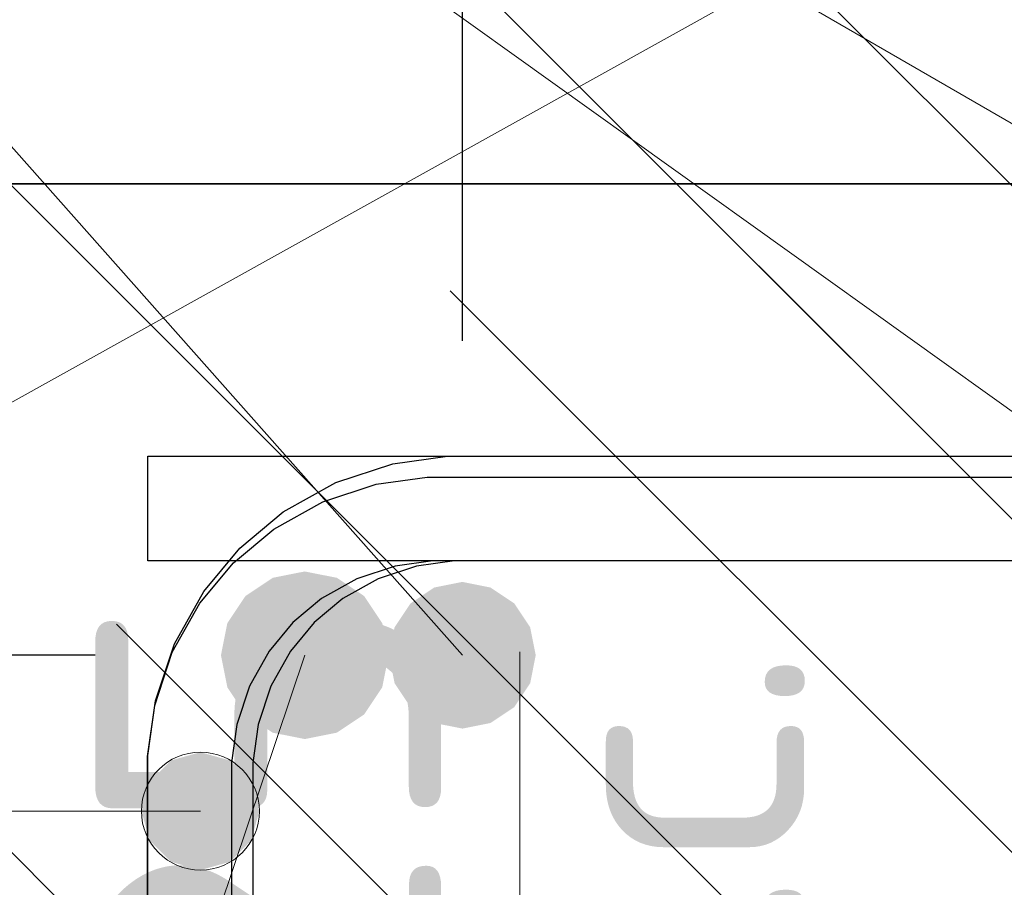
# Model space of a CAD drawing. Header units: metres. Extents: x -38 to 114, y -15 to 21.
# Tile 122 of 244: x 72.2129 to 72.3069, y 3.3248 to 3.4076. Entities that reach past the tile are written whole.
import ezdxf

# ---------------------------------------------------------------- set-up
doc = ezdxf.new("R2010")
doc.units = ezdxf.units.M
doc.header["$PDMODE"] = 65
for name, color, linetype, lineweight in [('XR$3$Арм.стержн.горизонт. 1', 180, 'Continuous', 35), ('XR$3$Размерная линия_ общее', 7, 'Continuous', 13), ('XR$4$Арм. стержнями верхней зоны', 180, 'Continuous', 35), ('XR$4$Арм.стержн. Арматура края', 96, 'Continuous', 35), ('XR$4$Арм.стержн. Доп. арматура', 180, 'Continuous', 35), ('XR$4$Арм.стержн. Хомут', 240, 'Continuous', 35), ('XR$4$Арм.стержн.горизонт. 1', 180, 'Continuous', 35), ('XR$4$Размерная линия (1)', 7, 'Continuous', 13), ('XR$6$Арм. стержнями верхней зоны', 180, 'Continuous', 35), ('XR$6$Арм.стержн. Арматура края', 96, 'Continuous', 35), ('XR$6$Арм.стержн. Доп. арматура', 180, 'Continuous', 35), ('XR$6$Арм.стержн. Хомут', 240, 'Continuous', 35), ('XR$6$Арм.стержн.горизонт. 1', 180, 'Continuous', 35), ('XR$6$Размерная линия (1)', 7, 'Continuous', 13)]:
    doc.layers.add(name, color=color, linetype=linetype, lineweight=lineweight)
doc.styles.add('ISOCPEUR', font='txt')
doc.dimstyles.new('DIMSTYLE_11', dxfattribs={"dimtxt": 0.033, "dimasz": 0.0375, "dimexe": 0, "dimexo": 0, "dimgap": 0.0165, "dimtad": 2, "dimdec": 0, "dimlfac": 1000, "dimrnd": 1, "dimzin": 12, "dimdsep": 46, "dimtxsty": 'ISOCPEUR', "dimblk1": 'ALL_ML_STRICH', "dimblk2": 'ALL_ML_STRICH', "dimsah": 1, "dimcen": 0, "dimclrd": 7, "dimclre": 256, "dimclrt": 7, "dimadec": 0, "dimazin": 0, "dimtfac": 1, "dimtdec": 0, "dimtix": 1, "dimtmove": 2, "dimatfit": 3, "dimfxl": 0, "dimtvp": 1.2, "dimtzin": 0, "dimlwd": 0, "dimlwe": -3, "dimarcsym": 0})
doc.dimstyles.new('DIMSTYLE_12', dxfattribs={"dimtxt": 0.03, "dimasz": 0.03, "dimexe": 0, "dimexo": 0, "dimgap": 0.015, "dimtad": 2, "dimdec": 0, "dimlfac": 1000, "dimrnd": 1, "dimzin": 12, "dimdsep": 46, "dimtxsty": 'ISOCPEUR', "dimblk1": 'ALL_ML_STRICH', "dimblk2": 'ALL_ML_STRICH', "dimsah": 1, "dimcen": 0, "dimclrd": 7, "dimclre": 256, "dimclrt": 7, "dimadec": 0, "dimazin": 0, "dimtfac": 1, "dimtdec": 0, "dimtix": 1, "dimtmove": 2, "dimatfit": 3, "dimfxl": 0, "dimtzin": 0, "dimlwd": 0, "dimlwe": -3, "dimarcsym": 0})
doc.dimstyles.new('DIMSTYLE_14', dxfattribs={"dimtxt": 0.03, "dimasz": 0.03, "dimexe": 0, "dimexo": 0, "dimgap": 0.015, "dimtad": 2, "dimdec": 0, "dimlfac": 1000, "dimrnd": 1, "dimzin": 12, "dimdsep": 46, "dimtxsty": 'ISOCPEUR', "dimblk1": 'ALL_ML_STRICH', "dimblk2": 'ALL_ML_STRICH', "dimsah": 1, "dimcen": 0, "dimclrd": 7, "dimclre": 256, "dimclrt": 7, "dimadec": 0, "dimazin": 0, "dimtfac": 1, "dimtdec": 0, "dimtix": 1, "dimtmove": 2, "dimatfit": 3, "dimfxl": 0, "dimtvp": 1.2, "dimtzin": 0, "dimlwd": 0, "dimlwe": -3, "dimarcsym": 0})
doc.dimstyles.new('DIMSTYLE_23', dxfattribs={"dimtxt": 0.03, "dimasz": 0.03, "dimexe": 0, "dimexo": 0, "dimgap": 0.015, "dimtad": 2, "dimdec": 0, "dimlfac": 1000, "dimrnd": 5, "dimzin": 12, "dimdsep": 46, "dimtxsty": 'ISOCPEUR', "dimblk1": 'ALL_ML_STRICH', "dimblk2": 'ALL_ML_STRICH', "dimsah": 1, "dimcen": 0, "dimclrd": 7, "dimclre": 256, "dimclrt": 7, "dimadec": 0, "dimazin": 0, "dimtfac": 1, "dimtdec": 0, "dimtix": 1, "dimtmove": 2, "dimatfit": 3, "dimfxl": 0, "dimtvp": 1.2, "dimtzin": 0, "dimlwd": 0, "dimlwe": -3, "dimarcsym": 0})
doc.dimstyles.new('DIMSTYLE_24', dxfattribs={"dimtxt": 0.03, "dimasz": 0.03, "dimexe": 0, "dimexo": 0, "dimgap": 0.015, "dimtad": 2, "dimdec": 0, "dimlfac": 1000, "dimrnd": 5, "dimzin": 12, "dimdsep": 46, "dimtxsty": 'ISOCPEUR', "dimblk1": 'ALL_ML_STRICH', "dimblk2": 'ALL_ML_STRICH', "dimsah": 1, "dimcen": 0, "dimclrd": 7, "dimclre": 256, "dimclrt": 7, "dimadec": 0, "dimazin": 0, "dimtfac": 1, "dimtdec": 0, "dimtix": 1, "dimtmove": 2, "dimatfit": 3, "dimfxl": 0, "dimtzin": 0, "dimlwd": 0, "dimlwe": -3, "dimarcsym": 0})
pattern_1 = [(135, (0, 0), (-0.031819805, -0.031819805), [0.4, -0.05, 0, -0.05]), (135, (-0.01591, -0.01591), (-0.031819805, -0.031819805), [0.8, -0.1, 0.1, -0.1])]

# ---------------------------------------------------------------- blocks, each defined once
blk = doc.blocks.new('ALL_ML_STRICH')
at = {"color": 0, "linetype": 'ByBlock', "lineweight": -2}
for p, q in [((0, -0.5), (0, 0.5)), ((-0.3, -0.3), (0.3, 0.3)), ((-1, 0), (0.5, 0))]:
    blk.add_line(p, q, dxfattribs=at)
blk = doc.blocks.new('*D96')
at = {"layer": 'DEFPOINTS', "color": 7, "linetype": 'Continuous', "lineweight": 13, "transparency": 33554687}
for p in [(72.22062, 3.283307), (72.22562, 3.258307), (72.260607, 3.258307)]:
    blk.add_point(p, dxfattribs=at)
at = {"layer": 'XR$3$Размерная линия_ общее', "color": 253, "linetype": 'Continuous', "lineweight": -2, "true_color": 0xa0a0a0, "transparency": 33554687}
for p, q in [((72.24062, 3.283307), (72.260607, 3.283307)), ((72.24562, 3.258307), (72.260607, 3.258307))]:
    blk.add_line(p, q, dxfattribs=at)
at = {"layer": 'XR$3$Размерная линия_ общее', "color": 7, "linetype": 'Continuous', "lineweight": -2, "transparency": 33554687}
blk.add_line((72.260607, 3.258307), (72.260607, 3.283307), dxfattribs=at)
at = {"layer": 'XR$3$Размерная линия_ общее', "color": 7, "linetype": 'Continuous', "lineweight": 13, "transparency": 33554687, "xscale": 0.0375, "yscale": 0.0375, "zscale": 0.0375}
for p, rotation in [((72.260607, 3.283307), 90), ((72.260607, 3.258307), 270)]:
    blk.add_blockref('ALL_ML_STRICH', p, dxfattribs=dict(at, rotation=rotation))
at = {"layer": 'XR$3$Размерная линия_ общее', "color": 7, "linetype": 'Continuous', "lineweight": 13, "transparency": 33554687, "insert": (72.260817, 3.303083), "char_height": 0.027, "width": 0.00135, "attachment_point": 1, "rotation": 90, "line_spacing_factor": 0.60241, "style": 'ISOCPEUR'}
blk.add_mtext('з.с.', dxfattribs=at)
at = {"layer": 'XR$3$Размерная линия_ общее', "color": 7, "linetype": 'Continuous', "lineweight": 13, "transparency": 33554687, "insert": (72.236607, 3.330032), "char_height": 0.033, "width": 0.066, "attachment_point": 5, "rotation": 90, "style": 'ISOCPEUR'}
blk.add_mtext('\\A1;{25}', dxfattribs=at)
blk = doc.blocks.new('*D292')
at = {"layer": 'DEFPOINTS', "color": 7, "linetype": 'Continuous', "lineweight": 13, "transparency": 33554687}
for p in [(72.200139, 3.479037), (72.200139, 3.391972), (72.255139, 3.356972)]:
    blk.add_point(p, dxfattribs=at)
at = {"layer": 'XR$4$Размерная линия (1)', "color": 9, "linetype": 'Continuous', "lineweight": -2, "true_color": 0xc7c7c7, "transparency": 33554687}
for p, q in [((72.200139, 3.411972), (72.200139, 3.479037)), ((72.255139, 3.376972), (72.255139, 3.479037))]:
    blk.add_line(p, q, dxfattribs=at)
at = {"layer": 'XR$4$Размерная линия (1)', "color": 7, "linetype": 'Continuous', "lineweight": -2, "transparency": 33554687}
blk.add_line((72.200139, 3.479037), (72.255139, 3.479037), dxfattribs=at)
at = {"layer": 'XR$4$Размерная линия (1)', "color": 7, "linetype": 'Continuous', "lineweight": 13, "transparency": 33554687, "xscale": 0.03, "yscale": 0.03, "zscale": 0.03, "rotation": 180}
blk.add_blockref('ALL_ML_STRICH', (72.200139, 3.479037), dxfattribs=at)
at = {"layer": 'XR$4$Размерная линия (1)', "color": 7, "linetype": 'Continuous', "lineweight": 13, "transparency": 33554687, "xscale": 0.03, "yscale": 0.03, "zscale": 0.03}
blk.add_blockref('ALL_ML_STRICH', (72.255139, 3.479037), dxfattribs=at)
at = {"layer": 'XR$4$Размерная линия (1)', "color": 7, "linetype": 'Continuous', "lineweight": 13, "transparency": 33554687, "insert": (72.281413, 3.552915), "char_height": 0.03, "width": 0.06, "attachment_point": 5, "style": 'ISOCPEUR'}
blk.add_mtext('\\A1;{55}', dxfattribs=at)
blk = doc.blocks.new('*D293')
at = {"layer": 'DEFPOINTS', "color": 7, "linetype": 'Continuous', "lineweight": 13, "transparency": 33554687}
for p in [(72.255139, 3.479037), (72.255139, 3.356972), (72.340063, 3.356972)]:
    blk.add_point(p, dxfattribs=at)
at = {"layer": 'XR$4$Размерная линия (1)', "color": 9, "linetype": 'Continuous', "lineweight": -2, "true_color": 0xc7c7c7, "transparency": 33554687}
for p, q in [((72.255139, 3.376972), (72.255139, 3.479037)), ((72.340063, 3.376972), (72.340063, 3.479037))]:
    blk.add_line(p, q, dxfattribs=at)
at = {"layer": 'XR$4$Размерная линия (1)', "color": 7, "linetype": 'Continuous', "lineweight": -2, "transparency": 33554687}
blk.add_line((72.255139, 3.479037), (72.340063, 3.479037), dxfattribs=at)
at = {"layer": 'XR$4$Размерная линия (1)', "color": 7, "linetype": 'Continuous', "lineweight": 13, "transparency": 33554687, "xscale": 0.03, "yscale": 0.03, "zscale": 0.03, "rotation": 180}
blk.add_blockref('ALL_ML_STRICH', (72.255139, 3.479037), dxfattribs=at)
at = {"layer": 'XR$4$Размерная линия (1)', "color": 7, "linetype": 'Continuous', "lineweight": 13, "transparency": 33554687, "xscale": 0.03, "yscale": 0.03, "zscale": 0.03}
blk.add_blockref('ALL_ML_STRICH', (72.340063, 3.479037), dxfattribs=at)
at = {"layer": 'XR$4$Размерная линия (1)', "color": 7, "linetype": 'Continuous', "lineweight": 13, "transparency": 33554687, "insert": (72.299101, 3.501537), "char_height": 0.03, "width": 0.06, "attachment_point": 5, "style": 'ISOCPEUR'}
blk.add_mtext('\\A1;{85}', dxfattribs=at)
blk = doc.blocks.new('*D584')
at = {"layer": 'DEFPOINTS', "color": 7, "linetype": 'Continuous', "lineweight": 13, "transparency": 33554687}
for p in [(72.240101, 3.346972), (72.154832, 3.226972), (72.240101, 3.226972)]:
    blk.add_point(p, dxfattribs=at)
at = {"layer": 'XR$4$Размерная линия (1)', "color": 9, "linetype": 'Continuous', "lineweight": -2, "true_color": 0xc7c7c7, "transparency": 33554687}
for p, q in [((72.220101, 3.346972), (72.154832, 3.346972)), ((72.220101, 3.226972), (72.154832, 3.226972))]:
    blk.add_line(p, q, dxfattribs=at)
at = {"layer": 'XR$4$Размерная линия (1)', "color": 7, "linetype": 'Continuous', "lineweight": -2, "transparency": 33554687}
blk.add_line((72.154832, 3.226972), (72.154832, 3.346972), dxfattribs=at)
at = {"layer": 'XR$4$Размерная линия (1)', "color": 7, "linetype": 'Continuous', "lineweight": 13, "transparency": 33554687, "xscale": 0.03, "yscale": 0.03, "zscale": 0.03}
for p, rotation in [((72.154832, 3.346972), 90), ((72.154832, 3.226972), 270)]:
    blk.add_blockref('ALL_ML_STRICH', p, dxfattribs=dict(at, rotation=rotation))
at = {"layer": 'XR$4$Размерная линия (1)', "color": 7, "linetype": 'Continuous', "lineweight": 13, "transparency": 33554687, "insert": (72.132332, 3.291472), "char_height": 0.03, "width": 0.09, "attachment_point": 5, "rotation": 90, "style": 'ISOCPEUR'}
blk.add_mtext('\\A1;{120}', dxfattribs=at)
blk = doc.blocks.new('*D585')
at = {"layer": 'DEFPOINTS', "color": 7, "linetype": 'Continuous', "lineweight": 13, "transparency": 33554687}
for p in [(72.200139, 3.391972), (72.154832, 3.346972), (72.240101, 3.346972)]:
    blk.add_point(p, dxfattribs=at)
at = {"layer": 'XR$4$Размерная линия (1)', "color": 9, "linetype": 'Continuous', "lineweight": -2, "true_color": 0xc7c7c7, "transparency": 33554687}
for p, q in [((72.180139, 3.391972), (72.154832, 3.391972)), ((72.220101, 3.346972), (72.154832, 3.346972))]:
    blk.add_line(p, q, dxfattribs=at)
at = {"layer": 'XR$4$Размерная линия (1)', "color": 7, "linetype": 'Continuous', "lineweight": -2, "transparency": 33554687}
blk.add_line((72.154832, 3.346972), (72.154832, 3.391972), dxfattribs=at)
at = {"layer": 'XR$4$Размерная линия (1)', "color": 7, "linetype": 'Continuous', "lineweight": 13, "transparency": 33554687, "xscale": 0.03, "yscale": 0.03, "zscale": 0.03}
for p, rotation in [((72.154832, 3.391972), 90), ((72.154832, 3.346972), 270)]:
    blk.add_blockref('ALL_ML_STRICH', p, dxfattribs=dict(at, rotation=rotation))
at = {"layer": 'XR$4$Размерная линия (1)', "color": 7, "linetype": 'Continuous', "lineweight": 13, "transparency": 33554687, "insert": (72.132432, 3.434257), "char_height": 0.03, "width": 0.06, "attachment_point": 5, "rotation": 90, "style": 'ISOCPEUR'}
blk.add_mtext('\\A1;{45}', dxfattribs=at)
blk = doc.blocks.new('*D670')
at = {"layer": 'DEFPOINTS', "color": 7, "linetype": 'Continuous', "lineweight": 13, "transparency": 33554687}
for p in [(72.200139, 3.479037), (72.200139, 3.391972), (72.255139, 3.356972)]:
    blk.add_point(p, dxfattribs=at)
at = {"layer": 'XR$6$Размерная линия (1)', "color": 9, "linetype": 'Continuous', "lineweight": -2, "true_color": 0xc7c7c7, "transparency": 33554687}
for p, q in [((72.200139, 3.411972), (72.200139, 3.479037)), ((72.255139, 3.376972), (72.255139, 3.479037))]:
    blk.add_line(p, q, dxfattribs=at)
at = {"layer": 'XR$6$Размерная линия (1)', "color": 7, "linetype": 'Continuous', "lineweight": -2, "transparency": 33554687}
blk.add_line((72.200139, 3.479037), (72.255139, 3.479037), dxfattribs=at)
at = {"layer": 'XR$6$Размерная линия (1)', "color": 7, "linetype": 'Continuous', "lineweight": 13, "transparency": 33554687, "xscale": 0.03, "yscale": 0.03, "zscale": 0.03, "rotation": 180}
blk.add_blockref('ALL_ML_STRICH', (72.200139, 3.479037), dxfattribs=at)
at = {"layer": 'XR$6$Размерная линия (1)', "color": 7, "linetype": 'Continuous', "lineweight": 13, "transparency": 33554687, "xscale": 0.03, "yscale": 0.03, "zscale": 0.03}
blk.add_blockref('ALL_ML_STRICH', (72.255139, 3.479037), dxfattribs=at)
at = {"layer": 'XR$6$Размерная линия (1)', "color": 7, "linetype": 'Continuous', "lineweight": 13, "transparency": 33554687, "insert": (72.281413, 3.552915), "char_height": 0.03, "width": 0.06, "attachment_point": 5, "style": 'ISOCPEUR'}
blk.add_mtext('\\A1;{55}', dxfattribs=at)
blk = doc.blocks.new('*D671')
at = {"layer": 'DEFPOINTS', "color": 7, "linetype": 'Continuous', "lineweight": 13, "transparency": 33554687}
for p in [(72.255139, 3.479037), (72.255139, 3.356972), (72.340063, 3.356972)]:
    blk.add_point(p, dxfattribs=at)
at = {"layer": 'XR$6$Размерная линия (1)', "color": 9, "linetype": 'Continuous', "lineweight": -2, "true_color": 0xc7c7c7, "transparency": 33554687}
for p, q in [((72.255139, 3.376972), (72.255139, 3.479037)), ((72.340063, 3.376972), (72.340063, 3.479037))]:
    blk.add_line(p, q, dxfattribs=at)
at = {"layer": 'XR$6$Размерная линия (1)', "color": 7, "linetype": 'Continuous', "lineweight": -2, "transparency": 33554687}
blk.add_line((72.255139, 3.479037), (72.340063, 3.479037), dxfattribs=at)
at = {"layer": 'XR$6$Размерная линия (1)', "color": 7, "linetype": 'Continuous', "lineweight": 13, "transparency": 33554687, "xscale": 0.03, "yscale": 0.03, "zscale": 0.03, "rotation": 180}
blk.add_blockref('ALL_ML_STRICH', (72.255139, 3.479037), dxfattribs=at)
at = {"layer": 'XR$6$Размерная линия (1)', "color": 7, "linetype": 'Continuous', "lineweight": 13, "transparency": 33554687, "xscale": 0.03, "yscale": 0.03, "zscale": 0.03}
blk.add_blockref('ALL_ML_STRICH', (72.340063, 3.479037), dxfattribs=at)
at = {"layer": 'XR$6$Размерная линия (1)', "color": 7, "linetype": 'Continuous', "lineweight": 13, "transparency": 33554687, "insert": (72.299101, 3.501537), "char_height": 0.03, "width": 0.06, "attachment_point": 5, "style": 'ISOCPEUR'}
blk.add_mtext('\\A1;{85}', dxfattribs=at)
blk = doc.blocks.new('*D952')
at = {"layer": 'DEFPOINTS', "color": 7, "linetype": 'Continuous', "lineweight": 13, "transparency": 33554687}
for p in [(72.240101, 3.346972), (72.154832, 3.226972), (72.240101, 3.226972)]:
    blk.add_point(p, dxfattribs=at)
at = {"layer": 'XR$6$Размерная линия (1)', "color": 9, "linetype": 'Continuous', "lineweight": -2, "true_color": 0xc7c7c7, "transparency": 33554687}
for p, q in [((72.220101, 3.346972), (72.154832, 3.346972)), ((72.220101, 3.226972), (72.154832, 3.226972))]:
    blk.add_line(p, q, dxfattribs=at)
at = {"layer": 'XR$6$Размерная линия (1)', "color": 7, "linetype": 'Continuous', "lineweight": -2, "transparency": 33554687}
blk.add_line((72.154832, 3.226972), (72.154832, 3.346972), dxfattribs=at)
at = {"layer": 'XR$6$Размерная линия (1)', "color": 7, "linetype": 'Continuous', "lineweight": 13, "transparency": 33554687, "xscale": 0.03, "yscale": 0.03, "zscale": 0.03}
for p, rotation in [((72.154832, 3.346972), 90), ((72.154832, 3.226972), 270)]:
    blk.add_blockref('ALL_ML_STRICH', p, dxfattribs=dict(at, rotation=rotation))
at = {"layer": 'XR$6$Размерная линия (1)', "color": 7, "linetype": 'Continuous', "lineweight": 13, "transparency": 33554687, "insert": (72.132332, 3.291472), "char_height": 0.03, "width": 0.09, "attachment_point": 5, "rotation": 90, "style": 'ISOCPEUR'}
blk.add_mtext('\\A1;{120}', dxfattribs=at)
blk = doc.blocks.new('*D953')
at = {"layer": 'DEFPOINTS', "color": 7, "linetype": 'Continuous', "lineweight": 13, "transparency": 33554687}
for p in [(72.200139, 3.391972), (72.154832, 3.346972), (72.240101, 3.346972)]:
    blk.add_point(p, dxfattribs=at)
at = {"layer": 'XR$6$Размерная линия (1)', "color": 9, "linetype": 'Continuous', "lineweight": -2, "true_color": 0xc7c7c7, "transparency": 33554687}
for p, q in [((72.180139, 3.391972), (72.154832, 3.391972)), ((72.220101, 3.346972), (72.154832, 3.346972))]:
    blk.add_line(p, q, dxfattribs=at)
at = {"layer": 'XR$6$Размерная линия (1)', "color": 7, "linetype": 'Continuous', "lineweight": -2, "transparency": 33554687}
blk.add_line((72.154832, 3.346972), (72.154832, 3.391972), dxfattribs=at)
at = {"layer": 'XR$6$Размерная линия (1)', "color": 7, "linetype": 'Continuous', "lineweight": 13, "transparency": 33554687, "xscale": 0.03, "yscale": 0.03, "zscale": 0.03}
for p, rotation in [((72.154832, 3.391972), 90), ((72.154832, 3.346972), 270)]:
    blk.add_blockref('ALL_ML_STRICH', p, dxfattribs=dict(at, rotation=rotation))
at = {"layer": 'XR$6$Размерная линия (1)', "color": 7, "linetype": 'Continuous', "lineweight": 13, "transparency": 33554687, "insert": (72.132432, 3.434257), "char_height": 0.03, "width": 0.06, "attachment_point": 5, "rotation": 90, "style": 'ISOCPEUR'}
blk.add_mtext('\\A1;{45}', dxfattribs=at)

msp = doc.modelspace()

# ---------------------------------------------------------------- hatches: boundary and pattern name
at = {"linetype": 'Continuous', "lineweight": 13, "transparency": 33554687}
h = msp.add_hatch(dxfattribs=at)
h.set_pattern_fill('__________540', scale=0.015, style=0, pattern_type=2)
h.set_pattern_definition(pattern_1)
h.paths.add_polyline_path([(72.345916, 3.618307), (72.125916, 3.618307), (72.125916, 3.498307), (72.045916, 3.458307), (72.045916, 3.258307), (72.345916, 3.258307)], flags=0)
h = msp.add_hatch(dxfattribs=at)
h.set_pattern_fill('__________540', scale=0.015, style=0, pattern_type=2)
h.set_pattern_definition(pattern_1)
h.paths.add_polyline_path([(72.20014, 3.391972), (72.20014, 3.191972), (72.627321, 3.191972), (72.627321, 3.391972)], flags=0)
h = msp.add_hatch(dxfattribs=at)
h.set_pattern_fill('__________540', scale=0.015, style=0, pattern_type=2)
h.set_pattern_definition(pattern_1)
h.paths.add_polyline_path([(72.20014, 3.391972), (72.20014, 3.191972), (72.627321, 3.191972), (72.627321, 3.391972)], flags=0)
at = {"layer": 'XR$4$Арм.стержн. Арматура края', "linetype": 'Continuous', "lineweight": 13, "transparency": 33554687}
for points in [[(72.227327, 3.336929), (72.230139, 3.326467), (72.230139, 3.337717)], [(72.230139, 3.337717), (72.230139, 3.326467), (72.232952, 3.327254)], [(72.230139, 3.337717), (72.232952, 3.327254), (72.232952, 3.336929)], [(72.225302, 3.334904), (72.227327, 3.327254), (72.227327, 3.336929)], [(72.227327, 3.336929), (72.227327, 3.327254), (72.230139, 3.326467)], [(72.232952, 3.336929), (72.232952, 3.327254), (72.234977, 3.329279)], [(72.232952, 3.336929), (72.234977, 3.329279), (72.234977, 3.334904)], [(72.225302, 3.329279), (72.225302, 3.334904), (72.224514, 3.332092)], [(72.225302, 3.334904), (72.225302, 3.329279), (72.227327, 3.327254)], [(72.234977, 3.334904), (72.234977, 3.329279), (72.235764, 3.332092)]]:
    msp.add_hatch(color=7, dxfattribs=at).paths.add_polyline_path(points)
at = {"layer": 'XR$4$Арм.стержн. Доп. арматура', "linetype": 'Continuous', "lineweight": 50, "transparency": 33554687}
msp.add_hatch(color=7, dxfattribs=at).paths.add_polyline_path([(72.262139, 3.346972), (72.261606, 3.349651), (72.260089, 3.351922), (72.257818, 3.353439), (72.255139, 3.353972), (72.25246, 3.353439), (72.250189, 3.351922), (72.248672, 3.349651), (72.248139, 3.346972), (72.248672, 3.344293), (72.250189, 3.342022), (72.25246, 3.340505), (72.255139, 3.339972), (72.257818, 3.340505), (72.260089, 3.342022), (72.261606, 3.344293)])
at = {"layer": 'XR$4$Арм.стержн.горизонт. 1', "linetype": 'Continuous', "lineweight": 50, "transparency": 33554687}
msp.add_hatch(color=7, dxfattribs=at).paths.add_polyline_path([(72.248101, 3.346972), (72.247492, 3.350034), (72.245758, 3.352629), (72.243163, 3.354363), (72.240101, 3.354972), (72.23704, 3.354363), (72.234444, 3.352629), (72.23271, 3.350034), (72.232101, 3.346972), (72.23271, 3.343911), (72.234444, 3.341315), (72.23704, 3.339581), (72.240101, 3.338972), (72.243163, 3.339581), (72.245758, 3.341315), (72.247492, 3.343911)])
at = {"layer": 'XR$6$Арм.стержн. Арматура края', "linetype": 'Continuous', "lineweight": 13, "transparency": 33554687}
for points in [[(72.227327, 3.336929), (72.230139, 3.326467), (72.230139, 3.337717)], [(72.230139, 3.337717), (72.230139, 3.326467), (72.232952, 3.327254)], [(72.230139, 3.337717), (72.232952, 3.327254), (72.232952, 3.336929)], [(72.225302, 3.334904), (72.227327, 3.327254), (72.227327, 3.336929)], [(72.227327, 3.336929), (72.227327, 3.327254), (72.230139, 3.326467)], [(72.232952, 3.336929), (72.232952, 3.327254), (72.234977, 3.329279)], [(72.232952, 3.336929), (72.234977, 3.329279), (72.234977, 3.334904)], [(72.225302, 3.329279), (72.225302, 3.334904), (72.224514, 3.332092)], [(72.225302, 3.334904), (72.225302, 3.329279), (72.227327, 3.327254)], [(72.234977, 3.334904), (72.234977, 3.329279), (72.235764, 3.332092)]]:
    msp.add_hatch(color=7, dxfattribs=at).paths.add_polyline_path(points)
at = {"layer": 'XR$6$Арм.стержн. Доп. арматура', "linetype": 'Continuous', "lineweight": 50, "transparency": 33554687}
msp.add_hatch(color=7, dxfattribs=at).paths.add_polyline_path([(72.262139, 3.346972), (72.261606, 3.349651), (72.260089, 3.351922), (72.257818, 3.353439), (72.255139, 3.353972), (72.25246, 3.353439), (72.250189, 3.351922), (72.248672, 3.349651), (72.248139, 3.346972), (72.248672, 3.344293), (72.250189, 3.342022), (72.25246, 3.340505), (72.255139, 3.339972), (72.257818, 3.340505), (72.260089, 3.342022), (72.261606, 3.344293)])
at = {"layer": 'XR$6$Арм.стержн.горизонт. 1', "linetype": 'Continuous', "lineweight": 50, "transparency": 33554687}
msp.add_hatch(color=7, dxfattribs=at).paths.add_polyline_path([(72.248101, 3.346972), (72.247492, 3.350034), (72.245758, 3.352629), (72.243163, 3.354363), (72.240101, 3.354972), (72.23704, 3.354363), (72.234444, 3.352629), (72.23271, 3.350034), (72.232101, 3.346972), (72.23271, 3.343911), (72.234444, 3.341315), (72.23704, 3.339581), (72.240101, 3.338972), (72.243163, 3.339581), (72.245758, 3.341315), (72.247492, 3.343911)])

# ---------------------------------------------------------------- linework, layer by layer
at = {"color": 7, "linetype": 'Continuous', "lineweight": 35, "transparency": 33554687}
msp.add_line((72.627321, 3.391972), (72.20014, 3.391972), dxfattribs=at)
msp.add_line((72.627321, 3.391972), (72.20014, 3.391972), dxfattribs=at)
at = {"color": 7, "linetype": 'Continuous', "lineweight": 13, "transparency": 33554687}
msp.add_line((72.260607, 3.283307), (72.260607, 3.347307), dxfattribs=at)
at = {"layer": 'XR$3$Арм.стержн.горизонт. 1', "color": 7, "linetype": 'Continuous', "lineweight": 13, "transparency": 33554687}
msp.add_line((71.984198, 3.244266), (72.305916, 3.423307), dxfattribs=at)
at = {"layer": 'XR$4$Арм. стержнями верхней зоны', "color": 4, "linetype": 'Continuous', "lineweight": 25, "transparency": 33554687}
msp.add_lwpolyline([(72.225139, 3.365972), (72.632321, 3.365972), (72.632321, 3.355972), (72.225139, 3.355972), (72.225139, 3.365972)], dxfattribs=at)
msp.add_lwpolyline([(72.225139, 3.365972), (72.632321, 3.365972), (72.632321, 3.355972), (72.225139, 3.355972), (72.225139, 3.365972)], dxfattribs=at)
at = {"layer": 'XR$4$Арм.стержн. Арматура края', "color": 7, "linetype": 'Continuous', "lineweight": 13, "transparency": 33554687}
for p, q in [((72.230139, 3.337717), (72.230139, 3.337717)), ((72.073999, 3.332092), (72.230139, 3.332092)), ((72.224514, 3.332092), (72.224514, 3.332092)), ((72.235764, 3.332092), (72.235764, 3.332092)), ((72.230139, 3.326467), (72.230139, 3.326467))]:
    msp.add_line(p, q, dxfattribs=at)
at = {"layer": 'XR$4$Арм.стержн. Арматура края', "color": 4, "linetype": 'Continuous', "lineweight": 25, "transparency": 33554687}
for points in [[(72.632321, 3.231972), (72.253704, 3.231972), (72.248488, 3.232698), (72.243049, 3.234491), (72.23804, 3.237296), (72.233912, 3.240745), (72.230464, 3.244873), (72.227658, 3.249882), (72.225865, 3.255321), (72.225139, 3.260537), (72.225139, 3.337408), (72.225865, 3.342623), (72.227658, 3.348063), (72.230464, 3.353072), (72.233912, 3.3572), (72.23804, 3.360648), (72.243049, 3.363453), (72.248488, 3.365246), (72.253704, 3.365972), (72.632321, 3.365972)], [(72.632321, 3.355972), (72.254396, 3.355972), (72.250761, 3.355466), (72.247095, 3.354258), (72.243737, 3.352378), (72.241011, 3.3501), (72.238734, 3.347374), (72.236854, 3.344017), (72.235645, 3.34035), (72.235139, 3.336715), (72.235139, 3.261229), (72.235645, 3.257594), (72.236854, 3.253927), (72.238734, 3.25057), (72.241011, 3.247844), (72.243737, 3.245567), (72.247095, 3.243687), (72.250761, 3.242478), (72.254396, 3.241972), (72.632321, 3.241972)]]:
    msp.add_lwpolyline(points, dxfattribs=at)
at = {"layer": 'XR$4$Арм.стержн. Арматура края', "color": 7, "linetype": 'Continuous', "lineweight": 13, "transparency": 33554687}
msp.add_circle((72.230139, 3.332092), 0.005625, dxfattribs=at)
at = {"layer": 'XR$4$Арм.стержн. Доп. арматура', "color": 7, "linetype": 'Continuous', "lineweight": 13, "transparency": 33554687}
for q in [(72.39514, 3.346972), (72.255139, 3.346972), (72.340063, 3.346972)]:
    msp.add_line((72.107274, 3.513744), q, dxfattribs=at)
at = {"layer": 'XR$4$Арм.стержн. Хомут', "color": 40, "linetype": 'Continuous', "lineweight": 25, "transparency": 33554687}
for points in [[(72.225101, 3.139824), (72.225101, 3.337295), (72.22578, 3.342175), (72.227455, 3.347255), (72.230074, 3.351932), (72.233291, 3.355782), (72.237142, 3.358999), (72.241818, 3.361618), (72.246898, 3.363293), (72.251778, 3.363972), (72.398463, 3.363972), (72.403343, 3.363293), (72.408423, 3.361618), (72.413099, 3.358999), (72.41695, 3.355782), (72.420167, 3.351932), (72.422786, 3.347255), (72.424461, 3.342175), (72.42514, 3.337295), (72.42514, 3.143649)], [(72.225101, 3.139824), (72.225101, 3.337295), (72.22578, 3.342175), (72.227455, 3.347255), (72.230074, 3.351932), (72.233291, 3.355782), (72.237142, 3.358999), (72.241818, 3.361618), (72.246898, 3.363293), (72.251778, 3.363972), (72.398463, 3.363972), (72.403343, 3.363293), (72.408423, 3.361618), (72.413099, 3.358999), (72.41695, 3.355782), (72.420167, 3.351932), (72.422786, 3.347255), (72.424461, 3.342175), (72.42514, 3.337295), (72.42514, 3.143649)], [(72.225101, 3.139824), (72.225101, 3.337295), (72.22578, 3.342175), (72.227455, 3.347255), (72.230074, 3.351932), (72.233291, 3.355782), (72.237142, 3.358999), (72.241818, 3.361618), (72.246898, 3.363293), (72.251778, 3.363972), (72.398463, 3.363972), (72.403343, 3.363293), (72.408423, 3.361618), (72.413099, 3.358999), (72.41695, 3.355782), (72.420167, 3.351932), (72.422786, 3.347255), (72.424461, 3.342175), (72.42514, 3.337295), (72.42514, 3.143649)], [(72.41714, 3.144203), (72.41714, 3.336741), (72.416637, 3.340357), (72.415429, 3.344019), (72.413551, 3.347374), (72.411271, 3.350103), (72.408541, 3.352383), (72.405186, 3.354262), (72.401524, 3.355469), (72.397909, 3.355972), (72.252332, 3.355972), (72.248716, 3.355469), (72.245054, 3.354262), (72.2417, 3.352383), (72.23897, 3.350103), (72.23669, 3.347374), (72.234812, 3.344019), (72.233604, 3.340357), (72.233101, 3.336741), (72.233101, 3.140378)], [(72.41714, 3.144203), (72.41714, 3.336741), (72.416637, 3.340357), (72.415429, 3.344019), (72.413551, 3.347374), (72.411271, 3.350103), (72.408541, 3.352383), (72.405186, 3.354262), (72.401524, 3.355469), (72.397909, 3.355972), (72.252332, 3.355972), (72.248716, 3.355469), (72.245054, 3.354262), (72.2417, 3.352383), (72.23897, 3.350103), (72.23669, 3.347374), (72.234812, 3.344019), (72.233604, 3.340357), (72.233101, 3.336741), (72.233101, 3.140378)], [(72.41714, 3.144203), (72.41714, 3.336741), (72.416637, 3.340357), (72.415429, 3.344019), (72.413551, 3.347374), (72.411271, 3.350103), (72.408541, 3.352383), (72.405186, 3.354262), (72.401524, 3.355469), (72.397909, 3.355972), (72.252332, 3.355972), (72.248716, 3.355469), (72.245054, 3.354262), (72.2417, 3.352383), (72.23897, 3.350103), (72.23669, 3.347374), (72.234812, 3.344019), (72.233604, 3.340357), (72.233101, 3.336741), (72.233101, 3.140378)]]:
    msp.add_lwpolyline(points, dxfattribs=at)
at = {"layer": 'XR$4$Арм.стержн.горизонт. 1', "color": 7, "linetype": 'Continuous', "lineweight": 13, "transparency": 33554687}
msp.add_line((72.114175, 2.97167), (72.240101, 3.346972), dxfattribs=at)
at = {"layer": 'XR$6$Арм. стержнями верхней зоны', "color": 4, "linetype": 'Continuous', "lineweight": 25, "transparency": 33554687}
msp.add_lwpolyline([(72.225139, 3.365972), (72.632321, 3.365972), (72.632321, 3.355972), (72.225139, 3.355972), (72.225139, 3.365972)], dxfattribs=at)
msp.add_lwpolyline([(72.225139, 3.365972), (72.632321, 3.365972), (72.632321, 3.355972), (72.225139, 3.355972), (72.225139, 3.365972)], dxfattribs=at)
at = {"layer": 'XR$6$Арм.стержн. Арматура края', "color": 7, "linetype": 'Continuous', "lineweight": 13, "transparency": 33554687}
for p, q in [((72.230139, 3.337717), (72.230139, 3.337717)), ((72.073999, 3.332092), (72.230139, 3.332092)), ((72.224514, 3.332092), (72.224514, 3.332092)), ((72.235764, 3.332092), (72.235764, 3.332092)), ((72.230139, 3.326467), (72.230139, 3.326467))]:
    msp.add_line(p, q, dxfattribs=at)
at = {"layer": 'XR$6$Арм.стержн. Арматура края', "color": 4, "linetype": 'Continuous', "lineweight": 25, "transparency": 33554687}
for points in [[(72.632321, 3.231972), (72.253704, 3.231972), (72.248488, 3.232698), (72.243049, 3.234491), (72.23804, 3.237296), (72.233912, 3.240745), (72.230464, 3.244873), (72.227658, 3.249882), (72.225865, 3.255321), (72.225139, 3.260537), (72.225139, 3.337408), (72.225865, 3.342623), (72.227658, 3.348063), (72.230464, 3.353072), (72.233912, 3.3572), (72.23804, 3.360648), (72.243049, 3.363453), (72.248488, 3.365246), (72.253704, 3.365972), (72.632321, 3.365972)], [(72.632321, 3.355972), (72.254396, 3.355972), (72.250761, 3.355466), (72.247095, 3.354258), (72.243737, 3.352378), (72.241011, 3.3501), (72.238734, 3.347374), (72.236854, 3.344017), (72.235645, 3.34035), (72.235139, 3.336715), (72.235139, 3.261229), (72.235645, 3.257594), (72.236854, 3.253927), (72.238734, 3.25057), (72.241011, 3.247844), (72.243737, 3.245567), (72.247095, 3.243687), (72.250761, 3.242478), (72.254396, 3.241972), (72.632321, 3.241972)]]:
    msp.add_lwpolyline(points, dxfattribs=at)
at = {"layer": 'XR$6$Арм.стержн. Арматура края', "color": 7, "linetype": 'Continuous', "lineweight": 13, "transparency": 33554687}
msp.add_circle((72.230139, 3.332092), 0.005625, dxfattribs=at)
at = {"layer": 'XR$6$Арм.стержн. Доп. арматура', "color": 7, "linetype": 'Continuous', "lineweight": 13, "transparency": 33554687}
for q in [(72.340063, 3.346972), (72.255139, 3.346972), (72.39514, 3.346972)]:
    msp.add_line((72.107274, 3.513744), q, dxfattribs=at)
at = {"layer": 'XR$6$Арм.стержн. Хомут', "color": 40, "linetype": 'Continuous', "lineweight": 25, "transparency": 33554687}
for points in [[(72.225101, 3.139824), (72.225101, 3.337295), (72.22578, 3.342175), (72.227455, 3.347255), (72.230074, 3.351932), (72.233291, 3.355782), (72.237142, 3.358999), (72.241818, 3.361618), (72.246898, 3.363293), (72.251778, 3.363972), (72.398463, 3.363972), (72.403343, 3.363293), (72.408423, 3.361618), (72.413099, 3.358999), (72.41695, 3.355782), (72.420167, 3.351932), (72.422786, 3.347255), (72.424461, 3.342175), (72.42514, 3.337295), (72.42514, 3.143649)], [(72.225101, 3.139824), (72.225101, 3.337295), (72.22578, 3.342175), (72.227455, 3.347255), (72.230074, 3.351932), (72.233291, 3.355782), (72.237142, 3.358999), (72.241818, 3.361618), (72.246898, 3.363293), (72.251778, 3.363972), (72.398463, 3.363972), (72.403343, 3.363293), (72.408423, 3.361618), (72.413099, 3.358999), (72.41695, 3.355782), (72.420167, 3.351932), (72.422786, 3.347255), (72.424461, 3.342175), (72.42514, 3.337295), (72.42514, 3.143649)], [(72.225101, 3.139824), (72.225101, 3.337295), (72.22578, 3.342175), (72.227455, 3.347255), (72.230074, 3.351932), (72.233291, 3.355782), (72.237142, 3.358999), (72.241818, 3.361618), (72.246898, 3.363293), (72.251778, 3.363972), (72.398463, 3.363972), (72.403343, 3.363293), (72.408423, 3.361618), (72.413099, 3.358999), (72.41695, 3.355782), (72.420167, 3.351932), (72.422786, 3.347255), (72.424461, 3.342175), (72.42514, 3.337295), (72.42514, 3.143649)], [(72.41714, 3.144203), (72.41714, 3.336741), (72.416637, 3.340357), (72.415429, 3.344019), (72.413551, 3.347374), (72.411271, 3.350103), (72.408541, 3.352383), (72.405186, 3.354262), (72.401524, 3.355469), (72.397909, 3.355972), (72.252332, 3.355972), (72.248716, 3.355469), (72.245054, 3.354262), (72.2417, 3.352383), (72.23897, 3.350103), (72.23669, 3.347374), (72.234812, 3.344019), (72.233604, 3.340357), (72.233101, 3.336741), (72.233101, 3.140378)], [(72.41714, 3.144203), (72.41714, 3.336741), (72.416637, 3.340357), (72.415429, 3.344019), (72.413551, 3.347374), (72.411271, 3.350103), (72.408541, 3.352383), (72.405186, 3.354262), (72.401524, 3.355469), (72.397909, 3.355972), (72.252332, 3.355972), (72.248716, 3.355469), (72.245054, 3.354262), (72.2417, 3.352383), (72.23897, 3.350103), (72.23669, 3.347374), (72.234812, 3.344019), (72.233604, 3.340357), (72.233101, 3.336741), (72.233101, 3.140378)], [(72.41714, 3.144203), (72.41714, 3.336741), (72.416637, 3.340357), (72.415429, 3.344019), (72.413551, 3.347374), (72.411271, 3.350103), (72.408541, 3.352383), (72.405186, 3.354262), (72.401524, 3.355469), (72.397909, 3.355972), (72.252332, 3.355972), (72.248716, 3.355469), (72.245054, 3.354262), (72.2417, 3.352383), (72.23897, 3.350103), (72.23669, 3.347374), (72.234812, 3.344019), (72.233604, 3.340357), (72.233101, 3.336741), (72.233101, 3.140378)]]:
    msp.add_lwpolyline(points, dxfattribs=at)
at = {"layer": 'XR$6$Арм.стержн.горизонт. 1', "color": 7, "linetype": 'Continuous', "lineweight": 13, "transparency": 33554687}
msp.add_line((72.114175, 2.97167), (72.240101, 3.346972), dxfattribs=at)

# ---------------------------------------------------------------- dimensions: what is measured, and where the dimension line sits
at = {"layer": 'XR$3$Размерная линия_ общее', "color": 7, "linetype": 'Continuous', "lineweight": 13, "transparency": 33554687}
dim = msp.add_linear_dim(base=(72.260607, 3.283307), p1=(72.24562, 3.258307), p2=(72.24062, 3.283307), angle=90, text='<>\\Xз.с.', dimstyle='DIMSTYLE_11', override={"dimpost": '<>', "dimclrd": 7, "dimclre": 253, "dimclrt": 7, "dimlwd": 0, "dimlwe": 65533}, dxfattribs=at)
dim.commit()
dim.dimension.update_dxf_attribs({"geometry": '*D96', "text_midpoint": (72.236607, 3.330032), "dimtype": 160})
at = {"layer": 'XR$4$Размерная линия (1)', "color": 7, "linetype": 'Continuous', "lineweight": 13, "transparency": 33554687}
for base, p1, p2, dimstyle, picture, middle in [((72.255139, 3.479037), (72.200139, 3.411972), (72.255139, 3.376972), 'DIMSTYLE_23', '*D292', (72.281413, 3.552915)), ((72.340063, 3.479037), (72.255139, 3.376972), (72.340063, 3.376972), 'DIMSTYLE_24', '*D293', (72.299101, 3.501537))]:
    dim = msp.add_linear_dim(base=base, p1=p1, p2=p2, dimstyle=dimstyle, override={"dimpost": '<>', "dimclrd": 7, "dimclre": 9, "dimclrt": 7, "dimlwd": 0, "dimlwe": 65533}, dxfattribs=at)
    dim.commit()
    dim.dimension.update_dxf_attribs({"geometry": picture, "text_midpoint": middle, "dimtype": 160})
for base, p1, p2, dimstyle, picture, middle in [((72.154832, 3.391972), (72.220101, 3.346972), (72.180139, 3.391972), 'DIMSTYLE_14', '*D585', (72.132432, 3.434257)), ((72.154832, 3.346972), (72.220101, 3.226972), (72.220101, 3.346972), 'DIMSTYLE_12', '*D584', (72.132332, 3.291472))]:
    dim = msp.add_linear_dim(base=base, p1=p1, p2=p2, angle=90, dimstyle=dimstyle, override={"dimpost": '<>', "dimclrd": 7, "dimclre": 9, "dimclrt": 7, "dimlwd": 0, "dimlwe": 65533}, dxfattribs=at)
    dim.commit()
    dim.dimension.update_dxf_attribs({"geometry": picture, "text_midpoint": middle, "dimtype": 160})
at = {"layer": 'XR$6$Размерная линия (1)', "color": 7, "linetype": 'Continuous', "lineweight": 13, "transparency": 33554687}
for base, p1, p2, dimstyle, picture, middle in [((72.255139, 3.479037), (72.200139, 3.411972), (72.255139, 3.376972), 'DIMSTYLE_23', '*D670', (72.281413, 3.552915)), ((72.340063, 3.479037), (72.255139, 3.376972), (72.340063, 3.376972), 'DIMSTYLE_24', '*D671', (72.299101, 3.501537))]:
    dim = msp.add_linear_dim(base=base, p1=p1, p2=p2, dimstyle=dimstyle, override={"dimpost": '<>', "dimclrd": 7, "dimclre": 9, "dimclrt": 7, "dimlwd": 0, "dimlwe": 65533}, dxfattribs=at)
    dim.commit()
    dim.dimension.update_dxf_attribs({"geometry": picture, "text_midpoint": middle, "dimtype": 160})
for base, p1, p2, dimstyle, picture, middle in [((72.154832, 3.391972), (72.220101, 3.346972), (72.180139, 3.391972), 'DIMSTYLE_14', '*D953', (72.132432, 3.434257)), ((72.154832, 3.346972), (72.220101, 3.226972), (72.220101, 3.346972), 'DIMSTYLE_12', '*D952', (72.132332, 3.291472))]:
    dim = msp.add_linear_dim(base=base, p1=p1, p2=p2, angle=90, dimstyle=dimstyle, override={"dimpost": '<>', "dimclrd": 7, "dimclre": 9, "dimclrt": 7, "dimlwd": 0, "dimlwe": 65533}, dxfattribs=at)
    dim.commit()
    dim.dimension.update_dxf_attribs({"geometry": picture, "text_midpoint": middle, "dimtype": 160})

doc.saveas('drawing.dxf')
